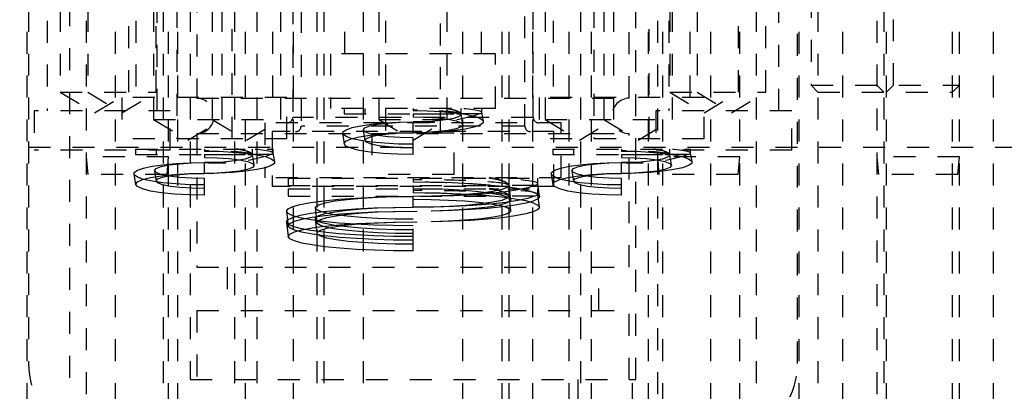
# Model space of a CAD drawing. Header units: inches. Extents: x 1772 to 2706, y -534 to -52.
# Tile 88 of 256: x 1940.99 to 1945.48, y -525.2 to -523.51. Entities that reach past the tile are written whole.
import ezdxf

# ---------------------------------------------------------------- set-up
doc = ezdxf.new("R2010")
doc.units = ezdxf.units.IN
doc.header["$LTSCALE"] = 0.5
doc.header["$MEASUREMENT"] = 0
doc.linetypes.add('HIDDEN', pattern=[0.225, 0.15, -0.075])
doc.layers.add('SID-M-H', color=4, linetype='HIDDEN')

msp = doc.modelspace()

# ---------------------------------------------------------------- linework, layer by layer
at = {"layer": 'SID-M-H'}
for p, q in [((1941.70762, -521.24852), (1941.70762, -524.05428)), ((1941.95962, -524.05428), (1941.95962, -521.24852)), ((1943.60762, -521.24852), (1943.60762, -524.05428)), ((1943.85962, -524.05428), (1943.85962, -521.24852)), ((1941.11862, -521.71628), (1941.11862, -523.92628)), ((1941.29612, -521.71628), (1941.29612, -526.46628)), ((1941.52112, -521.71628), (1941.52112, -523.86628)), ((1941.61862, -523.92628), (1941.61862, -521.71628)), ((1941.67112, -526.46628), (1941.67112, -521.71628)), ((1942.14612, -523.86628), (1942.14612, -521.71628)), ((1942.65862, -521.71628), (1942.65862, -524.02828)), ((1942.90862, -524.02828), (1942.90862, -521.71628)), ((1943.42112, -521.71628), (1943.42112, -523.86628)), ((1943.89612, -521.71628), (1943.89612, -526.46628)), ((1943.94862, -521.71628), (1943.94862, -523.92628)), ((1944.04612, -523.86628), (1944.04612, -521.71628)), ((1944.27112, -526.46628), (1944.27112, -521.71628)), ((1944.44862, -523.92628), (1944.44862, -521.71628)), ((1944.89612, -521.71628), (1944.89612, -526.46628)), ((1945.27112, -526.46628), (1945.27112, -521.71628)), ((1942.23612, -522.23128), (1942.23612, -523.95628)), ((1943.33112, -523.95628), (1943.33112, -522.23128)), ((1942.27412, -522.27128), (1942.27412, -523.99628)), ((1943.29312, -523.99628), (1943.29312, -522.27128)), ((1942.47112, -522.36628), (1942.47112, -523.66628)), ((1943.09612, -523.66628), (1943.09612, -522.36628)), ((1944.59612, -522.60305), (1944.59612, -523.81003)), ((1944.97112, -523.81003), (1944.97112, -522.60305)), ((1941.02487, -522.96628), (1941.02487, -526.46628)), ((1941.42737, -522.96628), (1941.42737, -526.46628)), ((1941.71237, -526.46628), (1941.71237, -522.96628)), ((1942.23987, -526.46628), (1942.23987, -522.96628)), ((1943.32737, -522.96628), (1943.32737, -526.46628)), ((1943.85487, -522.96628), (1943.85487, -526.46628)), ((1944.13987, -526.46628), (1944.13987, -522.96628)), ((1944.54237, -526.46628), (1944.54237, -522.96628)), ((1944.73987, -522.96628), (1944.73987, -526.46628)), ((1945.42737, -526.46628), (1945.42737, -522.96628)), ((1941.79937, -523.37862), (1941.79937, -523.86881)), ((1943.76787, -523.86881), (1943.76787, -523.37862)), ((1941.03362, -523.46628), (1941.03362, -525.07611)), ((1941.17737, -523.46628), (1941.17737, -523.84128)), ((1941.22112, -525.34128), (1941.22112, -523.46628)), ((1941.30237, -523.46628), (1941.30237, -523.84128)), ((1941.48987, -523.84128), (1941.48987, -523.46628)), ((1941.60237, -523.46628), (1941.60237, -523.96628)), ((1941.61487, -523.84128), (1941.61487, -523.46628)), ((1941.64612, -523.46628), (1941.64612, -526.46628)), ((1941.76862, -523.46628), (1941.76862, -525.15028)), ((1941.8696, -523.46628), (1941.8696, -523.96628)), ((1941.91487, -523.96628), (1941.91487, -523.46628)), ((1941.97112, -523.46628), (1941.97112, -526.46628)), ((1942.02112, -526.46628), (1942.02112, -523.46628)), ((1942.07267, -523.46628), (1942.07267, -526.46628)), ((1942.1821, -523.96628), (1942.1821, -523.46628)), ((1942.34612, -523.46628), (1942.34612, -526.46628)), ((1942.37737, -523.46628), (1942.37737, -526.46628)), ((1942.55707, -523.46628), (1942.55707, -526.46628)), ((1942.62737, -523.46628), (1942.62737, -523.96628)), ((1942.93987, -523.96628), (1942.93987, -523.46628)), ((1943.01017, -526.46628), (1943.01017, -523.46628)), ((1943.18987, -526.46628), (1943.18987, -523.46628)), ((1943.22112, -526.46628), (1943.22112, -523.46628)), ((1943.38514, -523.46628), (1943.38514, -523.96628)), ((1943.49457, -526.46628), (1943.49457, -523.46628)), ((1943.54612, -523.46628), (1943.54612, -526.46628)), ((1943.59612, -526.46628), (1943.59612, -523.46628)), ((1943.65237, -523.46628), (1943.65237, -523.96628)), ((1943.69764, -523.96628), (1943.69764, -523.46628)), ((1943.79862, -525.15028), (1943.79862, -523.46628)), ((1943.92112, -526.46628), (1943.92112, -523.46628)), ((1943.95237, -523.46628), (1943.95237, -523.84128)), ((1943.96487, -523.96628), (1943.96487, -523.46628)), ((1944.07737, -523.46628), (1944.07737, -523.84128)), ((1944.26487, -523.84128), (1944.26487, -523.46628)), ((1944.34612, -523.46628), (1944.34612, -525.34128)), ((1944.38987, -523.84128), (1944.38987, -523.46628)), ((1944.53362, -525.07611), (1944.53362, -523.46628)), ((1944.62737, -523.46628), (1944.62737, -526.46628)), ((1944.92737, -523.46628), (1944.92737, -526.46628)), ((1944.93987, -526.46628), (1944.93987, -523.46628)), ((1945.23987, -526.46628), (1945.23987, -523.46628)), ((1943.15862, -523.66628), (1942.40862, -523.66628)), ((1942.40862, -523.66628), (1942.40862, -523.91628)), ((1943.15862, -523.91628), (1943.15862, -523.66628)), ((1944.59612, -523.81003), (1945.27112, -523.81003)), ((1944.59612, -523.81003), (1944.62737, -523.84128)), ((1944.89612, -523.81003), (1944.92737, -523.84128)), ((1944.93987, -523.84128), (1944.97112, -523.81003)), ((1945.23987, -523.84128), (1945.27112, -523.81003)), ((1941.17737, -523.84128), (1941.61487, -523.84128)), ((1941.17737, -523.84128), (1941.33362, -523.93516)), ((1941.30237, -523.84128), (1941.45862, -523.93516)), ((1941.33362, -523.93516), (1941.48987, -523.84128)), ((1941.45862, -523.93516), (1941.61487, -523.84128)), ((1942.20862, -523.86628), (1941.45862, -523.86628)), ((1941.45862, -523.86628), (1941.45862, -524.05428)), ((1941.79937, -523.86881), (1943.76787, -523.86881)), ((1942.20862, -524.05428), (1942.20862, -523.86628)), ((1944.10862, -523.86628), (1943.35862, -523.86628)), ((1943.35862, -523.86628), (1943.35862, -524.05428)), ((1943.95237, -523.84128), (1944.38987, -523.84128)), ((1943.95237, -523.84128), (1944.10862, -523.93516)), ((1944.07737, -523.84128), (1944.23362, -523.93516)), ((1944.10862, -523.93516), (1944.26487, -523.84128)), ((1944.10862, -524.05428), (1944.10862, -523.86628)), ((1944.23362, -523.93516), (1944.38987, -523.84128)), ((1944.62737, -523.84128), (1945.23987, -523.84128)), ((1943.15862, -523.91628), (1942.40862, -523.91628)), ((1942.46965, -523.91628), (1942.46965, -523.94068)), ((1942.56453, -523.91628), (1942.56453, -523.94068)), ((1942.78362, -523.91628), (1942.78362, -523.92636)), ((1943.00272, -523.94068), (1943.00272, -523.91628)), ((1943.0976, -523.93383), (1943.0976, -523.91628)), ((1941.67862, -523.92628), (1941.05862, -523.92628)), ((1941.05862, -523.92628), (1941.05862, -524.10628)), ((1941.60237, -523.96628), (1942.1821, -523.96628)), ((1941.60237, -523.96628), (1941.75862, -524.06016)), ((1941.67862, -524.10628), (1941.67862, -523.92628)), ((1941.75862, -524.06016), (1941.91487, -523.96628)), ((1941.8696, -523.96628), (1942.02585, -524.06016)), ((1942.02585, -524.06016), (1942.1821, -523.96628)), ((1943.33068, -523.95628), (1942.23657, -523.95628)), ((1942.46965, -523.94068), (1943.00178, -523.94068)), ((1942.62737, -523.96628), (1942.93987, -523.96628)), ((1942.62737, -523.96628), (1942.78362, -524.06016)), ((1942.78362, -523.92464), (1942.85029, -523.92574)), ((1942.78362, -523.94068), (1942.78362, -523.95427)), ((1942.78362, -523.95427), (1942.84236, -523.9555)), ((1942.78362, -524.06016), (1942.93987, -523.96628)), ((1942.84236, -523.9555), (1942.8971, -523.95908)), ((1942.85029, -523.92574), (1942.91404, -523.92902)), ((1942.8971, -523.95908), (1942.9441, -523.96479)), ((1942.94288, -523.96643), (1942.90918, -523.97102)), ((1942.91404, -523.92902), (1942.97209, -523.93432)), ((1942.97001, -523.96085), (1942.94288, -523.96643)), ((1942.9441, -523.96479), (1942.98017, -523.97222)), ((1942.98948, -523.95452), (1942.97001, -523.96085)), ((1942.97209, -523.93432), (1943.0219, -523.94142)), ((1943.00046, -523.94771), (1942.98948, -523.95452)), ((1943.00252, -523.94068), (1943.00046, -523.94771)), ((1943.0105, -523.98925), (1943.00278, -523.94171)), ((1943.0219, -523.94142), (1943.0613, -523.94999)), ((1943.0613, -523.94999), (1943.08857, -523.95968)), ((1943.08857, -523.95968), (1943.1025, -523.97005)), ((1943.10415, -523.97405), (1943.09757, -523.9335)), ((1943.38514, -523.96628), (1943.96487, -523.96628)), ((1943.38514, -523.96628), (1943.54139, -524.06016)), ((1943.54139, -524.06016), (1943.69764, -523.96628)), ((1943.65237, -523.96628), (1943.80862, -524.06016)), ((1943.80862, -524.06016), (1943.96487, -523.96628)), ((1944.50862, -523.92628), (1943.88862, -523.92628)), ((1943.88862, -523.92628), (1943.88862, -524.10628)), ((1944.50862, -524.10628), (1944.50862, -523.92628)), ((1943.45862, -523.98128), (1942.10862, -523.98128)), ((1942.10862, -523.98128), (1942.10862, -524.23128)), ((1943.29138, -523.99628), (1942.27586, -523.99628)), ((1942.47868, -524.01232), (1942.50594, -524.00263)), ((1942.50594, -524.00263), (1942.54534, -523.99405)), ((1942.54534, -523.99405), (1942.59516, -523.98696)), ((1942.55667, -524.01317), (1942.56441, -524.00388)), ((1942.56441, -524.00388), (1942.58708, -523.99522)), ((1942.58708, -523.99522), (1942.62315, -523.98779)), ((1942.59516, -523.98696), (1942.65321, -523.98166)), ((1942.62315, -523.98779), (1942.67015, -523.98208)), ((1942.65321, -523.98166), (1942.71696, -523.97838)), ((1942.67015, -523.98208), (1942.72488, -523.9785)), ((1942.71696, -523.97838), (1942.78362, -523.97727)), ((1942.72488, -523.9785), (1942.78362, -523.97727)), ((1942.82788, -523.97656), (1942.78362, -523.97727)), ((1942.78362, -524.02607), (1942.78362, -523.97727)), ((1942.87032, -523.97445), (1942.82788, -523.97656)), ((1942.90918, -523.97102), (1942.87032, -523.97445)), ((1942.98017, -524.00812), (1942.9441, -524.01556)), ((1943.0219, -524.00929), (1942.97209, -524.01638)), ((1942.98017, -523.97222), (1943.00284, -523.98088)), ((1943.00284, -523.99946), (1942.98017, -524.00812)), ((1943.00284, -523.98088), (1943.01057, -523.99017)), ((1943.01057, -523.99017), (1943.00284, -523.99946)), ((1943.0613, -524.00071), (1943.0219, -524.00929)), ((1943.08857, -523.99103), (1943.0613, -524.00071)), ((1943.1025, -523.98065), (1943.08857, -523.99103)), ((1943.1025, -523.97005), (1943.1025, -523.98065)), ((1943.45862, -524.23128), (1943.45862, -523.98128)), ((1942.20862, -524.05428), (1941.45862, -524.05428)), ((1941.79937, -524.03018), (1943.76787, -524.03018)), ((1941.79937, -524.03018), (1941.79937, -524.63847)), ((1943.42412, -524.02128), (1942.14312, -524.02128)), ((1942.14312, -524.02128), (1942.14312, -524.27128)), ((1942.46309, -524.02929), (1942.47081, -524.07684)), ((1942.46474, -524.02269), (1942.47868, -524.01232)), ((1942.46474, -524.03329), (1942.46474, -524.02269)), ((1942.47868, -524.04366), (1942.46474, -524.03329)), ((1942.47855, -524.06455), (1942.50169, -524.05409)), ((1942.50594, -524.05335), (1942.47868, -524.04366)), ((1942.50169, -524.05409), (1942.53897, -524.04471)), ((1942.54534, -524.06193), (1942.50594, -524.05335)), ((1942.53897, -524.04471), (1942.58852, -524.03687)), ((1942.56441, -524.02246), (1942.55667, -524.01317)), ((1942.55675, -524.01409), (1942.56446, -524.06164)), ((1942.56439, -524.06075), (1942.57186, -524.05177)), ((1942.58708, -524.03112), (1942.56441, -524.02246)), ((1942.57186, -524.05177), (1942.59376, -524.04341)), ((1942.62315, -524.03855), (1942.58708, -524.03112)), ((1942.58852, -524.03687), (1942.64785, -524.03097)), ((1942.59376, -524.04341), (1942.6286, -524.03623)), ((1942.97112, -524.02828), (1942.59612, -524.02828)), ((1942.59612, -524.02828), (1942.59612, -524.21628)), ((1942.67015, -524.04426), (1942.62315, -524.03855)), ((1942.6286, -524.03623), (1942.67401, -524.03072)), ((1942.64785, -524.03097), (1942.71399, -524.02731)), ((1942.72488, -524.04785), (1942.67015, -524.04426)), ((1942.67401, -524.03072), (1942.72688, -524.02725)), ((1942.71399, -524.02731), (1942.78362, -524.02607)), ((1942.78362, -524.04907), (1942.72488, -524.04785)), ((1942.72688, -524.02725), (1942.84236, -524.02485)), ((1942.85029, -524.02496), (1942.78362, -524.02607)), ((1942.78362, -524.12506), (1942.78362, -524.04907)), ((1942.8971, -524.02126), (1942.84236, -524.02485)), ((1942.91404, -524.02169), (1942.85029, -524.02496)), ((1942.9441, -524.01556), (1942.8971, -524.02126)), ((1942.97209, -524.01638), (1942.91404, -524.02169)), ((1942.97112, -524.21628), (1942.97112, -524.02828)), ((1944.10862, -524.05428), (1943.35862, -524.05428)), ((1943.42412, -524.27128), (1943.42412, -524.02128)), ((1943.76787, -524.63847), (1943.76787, -524.03018)), ((1935.83362, -524.09128), (1947.73362, -524.09128)), ((1941.51965, -524.10128), (1942.1476, -524.10128)), ((1941.51965, -524.10128), (1941.51965, -524.12568)), ((1941.61453, -524.10128), (1941.61453, -524.12568)), ((1941.83362, -524.10128), (1941.83362, -524.11136)), ((1942.05272, -524.12568), (1942.05272, -524.10128)), ((1942.1476, -524.11883), (1942.1476, -524.10128)), ((1942.4707, -524.07557), (1942.47855, -524.06455)), ((1942.47855, -524.08658), (1942.4707, -524.07557)), ((1942.50169, -524.09704), (1942.47855, -524.08658)), ((1942.53897, -524.10643), (1942.50169, -524.09704)), ((1942.59516, -524.06902), (1942.54534, -524.06193)), ((1942.57186, -524.06972), (1942.56439, -524.06075)), ((1942.59376, -524.07809), (1942.57186, -524.06972)), ((1942.6286, -524.08527), (1942.59376, -524.07809)), ((1942.65321, -524.07432), (1942.59516, -524.06902)), ((1942.67401, -524.09078), (1942.6286, -524.08527)), ((1942.71696, -524.0776), (1942.65321, -524.07432)), ((1942.72688, -524.09424), (1942.67401, -524.09078)), ((1942.78362, -524.07871), (1942.71696, -524.0776)), ((1942.78362, -524.09542), (1942.72688, -524.09424)), ((1943.41965, -524.10128), (1944.0476, -524.10128)), ((1943.41965, -524.10128), (1943.41965, -524.12568)), ((1943.51453, -524.10128), (1943.51453, -524.12568)), ((1943.73362, -524.10128), (1943.73362, -524.11136)), ((1943.95272, -524.12568), (1943.95272, -524.10128)), ((1944.0476, -524.11883), (1944.0476, -524.10128)), ((1941.67862, -524.10628), (1941.05862, -524.10628)), ((1941.67112, -524.13628), (1941.29612, -524.13628)), ((1941.29612, -524.13628), (1941.30312, -524.21628)), ((1941.51965, -524.12568), (1942.05178, -524.12568)), ((1941.66412, -524.21628), (1941.67112, -524.13628)), ((1941.83362, -524.10964), (1941.90029, -524.11074)), ((1941.83362, -524.12568), (1941.83362, -524.13927)), ((1941.83362, -524.13927), (1941.89236, -524.1405)), ((1941.89236, -524.1405), (1941.9471, -524.14408)), ((1941.90029, -524.11074), (1941.96404, -524.11402)), ((1941.9471, -524.14408), (1941.9941, -524.14979)), ((1941.96404, -524.11402), (1942.02209, -524.11932)), ((1942.02001, -524.14585), (1941.99288, -524.15143)), ((1942.03948, -524.13952), (1942.02001, -524.14585)), ((1942.02209, -524.11932), (1942.0719, -524.12642)), ((1942.05046, -524.13271), (1942.03948, -524.13952)), ((1942.05252, -524.12568), (1942.05046, -524.13271)), ((1942.0605, -524.17425), (1942.05278, -524.12671)), ((1942.0719, -524.12642), (1942.1113, -524.13499)), ((1942.1113, -524.13499), (1942.13857, -524.14468)), ((1942.13857, -524.14468), (1942.1525, -524.15505)), ((1942.15415, -524.15905), (1942.14757, -524.1185)), ((1942.58852, -524.11426), (1942.53897, -524.10643)), ((1942.64785, -524.12016), (1942.58852, -524.11426)), ((1942.71399, -524.12382), (1942.64785, -524.12016)), ((1942.78362, -524.12506), (1942.71399, -524.12382)), ((1943.41965, -524.12568), (1943.95178, -524.12568)), ((1943.73362, -524.10964), (1943.80029, -524.11074)), ((1943.73362, -524.12568), (1943.73362, -524.13927)), ((1943.73362, -524.13927), (1943.79236, -524.1405)), ((1943.79236, -524.1405), (1943.8471, -524.14408)), ((1943.80029, -524.11074), (1943.86404, -524.11402)), ((1943.8471, -524.14408), (1943.8941, -524.14979)), ((1943.86404, -524.11402), (1943.92209, -524.11932)), ((1944.50862, -524.10628), (1943.88862, -524.10628)), ((1943.92001, -524.14585), (1943.89288, -524.15143)), ((1944.27112, -524.13628), (1943.89612, -524.13628)), ((1943.89612, -524.13628), (1943.90312, -524.21628)), ((1943.93948, -524.13952), (1943.92001, -524.14585)), ((1943.92209, -524.11932), (1943.9719, -524.12642)), ((1943.95046, -524.13271), (1943.93948, -524.13952)), ((1943.95252, -524.12568), (1943.95046, -524.13271)), ((1943.9605, -524.17425), (1943.95278, -524.12671)), ((1943.9719, -524.12642), (1944.0113, -524.13499)), ((1944.0113, -524.13499), (1944.03857, -524.14468)), ((1944.03857, -524.14468), (1944.0525, -524.15505)), ((1944.05415, -524.15905), (1944.04757, -524.1185)), ((1944.26412, -524.21628), (1944.27112, -524.13628)), ((1945.27112, -524.13628), (1944.89612, -524.13628)), ((1944.89612, -524.13628), (1944.90312, -524.21628)), ((1945.26412, -524.21628), (1945.27112, -524.13628)), ((1941.52868, -524.19732), (1941.55594, -524.18763)), ((1941.55594, -524.18763), (1941.59534, -524.17905)), ((1941.59534, -524.17905), (1941.64516, -524.17196)), ((1941.60667, -524.19817), (1941.61441, -524.18888)), ((1941.61441, -524.18888), (1941.63708, -524.18022)), ((1941.63708, -524.18022), (1941.67315, -524.17279)), ((1941.64516, -524.17196), (1941.70321, -524.16666)), ((1941.67315, -524.17279), (1941.72015, -524.16708)), ((1941.70321, -524.16666), (1941.76696, -524.16338)), ((1941.72015, -524.16708), (1941.77488, -524.1635)), ((1941.76696, -524.16338), (1941.83362, -524.16227)), ((1941.77488, -524.1635), (1941.83362, -524.16227)), ((1941.87788, -524.16156), (1941.83362, -524.16227)), ((1941.83362, -524.21107), (1941.83362, -524.16227)), ((1941.92032, -524.15945), (1941.87788, -524.16156)), ((1941.95918, -524.15602), (1941.92032, -524.15945)), ((1941.99288, -524.15143), (1941.95918, -524.15602)), ((1941.9941, -524.14979), (1942.03017, -524.15722)), ((1942.03017, -524.15722), (1942.05284, -524.16588)), ((1942.05284, -524.18446), (1942.03017, -524.19312)), ((1942.05284, -524.16588), (1942.06057, -524.17517)), ((1942.06057, -524.17517), (1942.05284, -524.18446)), ((1942.1113, -524.18571), (1942.0719, -524.19429)), ((1942.13857, -524.17603), (1942.1113, -524.18571)), ((1942.1525, -524.16565), (1942.13857, -524.17603)), ((1942.1525, -524.15505), (1942.1525, -524.16565)), ((1943.42868, -524.19732), (1943.45594, -524.18763)), ((1943.45594, -524.18763), (1943.49534, -524.17905)), ((1943.49534, -524.17905), (1943.54516, -524.17196)), ((1943.50667, -524.19817), (1943.51441, -524.18888)), ((1943.51441, -524.18888), (1943.53708, -524.18022)), ((1943.53708, -524.18022), (1943.57315, -524.17279)), ((1943.54516, -524.17196), (1943.60321, -524.16666)), ((1943.57315, -524.17279), (1943.62015, -524.16708)), ((1943.60321, -524.16666), (1943.66696, -524.16338)), ((1943.62015, -524.16708), (1943.67488, -524.1635)), ((1943.66696, -524.16338), (1943.73362, -524.16227)), ((1943.67488, -524.1635), (1943.73362, -524.16227)), ((1943.77788, -524.16156), (1943.73362, -524.16227)), ((1943.73362, -524.21107), (1943.73362, -524.16227)), ((1943.82032, -524.15945), (1943.77788, -524.16156)), ((1943.85918, -524.15602), (1943.82032, -524.15945)), ((1943.89288, -524.15143), (1943.85918, -524.15602)), ((1943.8941, -524.14979), (1943.93017, -524.15722)), ((1943.93017, -524.15722), (1943.95284, -524.16588)), ((1943.95284, -524.18446), (1943.93017, -524.19312)), ((1943.95284, -524.16588), (1943.96057, -524.17517)), ((1943.96057, -524.17517), (1943.95284, -524.18446)), ((1944.0113, -524.18571), (1943.9719, -524.19429)), ((1944.03857, -524.17603), (1944.0113, -524.18571)), ((1944.0525, -524.16565), (1944.03857, -524.17603)), ((1944.0525, -524.15505), (1944.0525, -524.16565)), ((1941.66412, -524.21628), (1941.30312, -524.21628)), ((1941.51309, -524.21429), (1941.52081, -524.26184)), ((1941.51474, -524.20769), (1941.52868, -524.19732)), ((1941.51474, -524.21829), (1941.51474, -524.20769)), ((1941.52868, -524.22866), (1941.51474, -524.21829)), ((1941.55594, -524.23835), (1941.52868, -524.22866)), ((1941.55169, -524.23909), (1941.58897, -524.22971)), ((1941.58897, -524.22971), (1941.63852, -524.22187)), ((1941.61441, -524.20746), (1941.60667, -524.19817)), ((1941.60675, -524.19909), (1941.61446, -524.24664)), ((1941.63708, -524.21612), (1941.61441, -524.20746)), ((1941.62186, -524.23677), (1941.64376, -524.22841)), ((1941.67315, -524.22355), (1941.63708, -524.21612)), ((1941.63852, -524.22187), (1941.69785, -524.21597)), ((1941.64376, -524.22841), (1941.6786, -524.22123)), ((1941.72015, -524.22926), (1941.67315, -524.22355)), ((1941.6786, -524.22123), (1941.72401, -524.21572)), ((1941.69785, -524.21597), (1941.76399, -524.21231)), ((1941.77488, -524.23285), (1941.72015, -524.22926)), ((1941.72401, -524.21572), (1941.77688, -524.21225)), ((1941.76399, -524.21231), (1941.83362, -524.21107)), ((1941.83362, -524.23407), (1941.77488, -524.23285)), ((1941.77688, -524.21225), (1941.89236, -524.20985)), ((1941.90029, -524.20996), (1941.83362, -524.21107)), ((1941.83362, -524.31006), (1941.83362, -524.23407)), ((1941.9471, -524.20626), (1941.89236, -524.20985)), ((1941.96404, -524.20669), (1941.90029, -524.20996)), ((1941.9941, -524.20056), (1941.9471, -524.20626)), ((1942.02209, -524.20138), (1941.96404, -524.20669)), ((1942.03017, -524.19312), (1941.9941, -524.20056)), ((1942.0719, -524.19429), (1942.02209, -524.20138)), ((1943.45862, -524.23128), (1942.10862, -524.23128)), ((1942.21472, -524.23228), (1943.35252, -524.23228)), ((1942.21472, -524.23228), (1942.21472, -524.26589)), ((1942.34543, -524.23228), (1942.34543, -524.26589)), ((1942.97112, -524.21628), (1942.59612, -524.21628)), ((1942.78362, -524.23228), (1942.78362, -524.25134)), ((1943.22181, -524.26513), (1943.22181, -524.23228)), ((1943.35252, -524.25787), (1943.35252, -524.23228)), ((1943.41309, -524.21429), (1943.42081, -524.26184)), ((1943.41474, -524.20769), (1943.42868, -524.19732)), ((1943.41474, -524.21829), (1943.41474, -524.20769)), ((1943.42868, -524.22866), (1943.41474, -524.21829)), ((1943.45594, -524.23835), (1943.42868, -524.22866)), ((1943.45169, -524.23909), (1943.48897, -524.22971)), ((1943.48897, -524.22971), (1943.53852, -524.22187)), ((1943.51441, -524.20746), (1943.50667, -524.19817)), ((1943.50675, -524.19909), (1943.51446, -524.24664)), ((1943.53708, -524.21612), (1943.51441, -524.20746)), ((1943.52186, -524.23677), (1943.54376, -524.22841)), ((1943.57315, -524.22355), (1943.53708, -524.21612)), ((1943.53852, -524.22187), (1943.59785, -524.21597)), ((1943.54376, -524.22841), (1943.5786, -524.22123)), ((1943.62015, -524.22926), (1943.57315, -524.22355)), ((1943.5786, -524.22123), (1943.62401, -524.21572)), ((1943.59785, -524.21597), (1943.66399, -524.21231)), ((1943.67488, -524.23285), (1943.62015, -524.22926)), ((1943.62401, -524.21572), (1943.67688, -524.21225)), ((1943.66399, -524.21231), (1943.73362, -524.21107)), ((1943.73362, -524.23407), (1943.67488, -524.23285)), ((1943.67688, -524.21225), (1943.79236, -524.20985)), ((1943.80029, -524.20996), (1943.73362, -524.21107)), ((1943.73362, -524.31006), (1943.73362, -524.23407)), ((1943.8471, -524.20626), (1943.79236, -524.20985)), ((1943.86404, -524.20669), (1943.80029, -524.20996)), ((1943.8941, -524.20056), (1943.8471, -524.20626)), ((1943.92209, -524.20138), (1943.86404, -524.20669)), ((1943.93017, -524.19312), (1943.8941, -524.20056)), ((1944.26412, -524.21628), (1943.90312, -524.21628)), ((1943.9719, -524.19429), (1943.92209, -524.20138)), ((1945.26412, -524.21628), (1944.90312, -524.21628)), ((1941.5207, -524.26057), (1941.52855, -524.24955)), ((1941.52855, -524.27158), (1941.5207, -524.26057)), ((1941.52855, -524.24955), (1941.55169, -524.23909)), ((1941.55169, -524.28204), (1941.52855, -524.27158)), ((1941.59534, -524.24693), (1941.55594, -524.23835)), ((1941.64516, -524.25402), (1941.59534, -524.24693)), ((1941.61439, -524.24575), (1941.62186, -524.23677)), ((1941.62186, -524.25472), (1941.61439, -524.24575)), ((1941.64376, -524.26309), (1941.62186, -524.25472)), ((1941.6786, -524.27027), (1941.64376, -524.26309)), ((1941.70321, -524.25932), (1941.64516, -524.25402)), ((1941.72401, -524.27578), (1941.6786, -524.27027)), ((1941.76696, -524.2626), (1941.70321, -524.25932)), ((1941.77688, -524.27924), (1941.72401, -524.27578)), ((1941.83362, -524.26371), (1941.76696, -524.2626)), ((1941.83362, -524.28042), (1941.77688, -524.27924)), ((1943.42412, -524.27128), (1942.14312, -524.27128)), ((1942.21472, -524.26589), (1943.13782, -524.26589)), ((1942.78362, -524.24992), (1942.87369, -524.25074)), ((1942.78362, -524.26589), (1942.78362, -524.28005)), ((1942.78362, -524.28005), (1942.86557, -524.28093)), ((1942.86557, -524.28093), (1942.94472, -524.28354)), ((1942.87369, -524.25074), (1942.96155, -524.25319)), ((1942.96155, -524.25319), (1943.04502, -524.2572)), ((1943.04502, -524.2572), (1943.12206, -524.26268)), ((1943.12206, -524.26268), (1943.19076, -524.26949)), ((1943.33571, -524.26589), (1943.15721, -524.26589)), ((1943.21273, -524.27575), (1943.18738, -524.28521)), ((1943.19076, -524.26949), (1943.24944, -524.27746)), ((1943.22176, -524.26589), (1943.21273, -524.27575)), ((1943.2218, -524.26533), (1943.22174, -524.26478)), ((1943.22953, -524.33108), (1943.22187, -524.26589)), ((1943.24944, -524.27746), (1943.29665, -524.2864)), ((1943.30591, -524.2763), (1943.26163, -524.286)), ((1943.33571, -524.26589), (1943.30591, -524.2763)), ((1943.35935, -524.31581), (1943.35251, -524.25764)), ((1943.4207, -524.26057), (1943.42855, -524.24955)), ((1943.42855, -524.27158), (1943.4207, -524.26057)), ((1943.42855, -524.24955), (1943.45169, -524.23909)), ((1943.45169, -524.28204), (1943.42855, -524.27158)), ((1943.49534, -524.24693), (1943.45594, -524.23835)), ((1943.54516, -524.25402), (1943.49534, -524.24693)), ((1943.51439, -524.24575), (1943.52186, -524.23677)), ((1943.52186, -524.25472), (1943.51439, -524.24575)), ((1943.54376, -524.26309), (1943.52186, -524.25472)), ((1943.5786, -524.27027), (1943.54376, -524.26309)), ((1943.60321, -524.25932), (1943.54516, -524.25402)), ((1943.62401, -524.27578), (1943.5786, -524.27027)), ((1943.66696, -524.2626), (1943.60321, -524.25932)), ((1943.67688, -524.27924), (1943.62401, -524.27578)), ((1943.73362, -524.26371), (1943.66696, -524.2626)), ((1943.73362, -524.28042), (1943.67688, -524.27924)), ((1941.58897, -524.29143), (1941.55169, -524.28204)), ((1941.63852, -524.29926), (1941.58897, -524.29143)), ((1941.69785, -524.30516), (1941.63852, -524.29926)), ((1941.76399, -524.30882), (1941.69785, -524.30516)), ((1941.83362, -524.31006), (1941.76399, -524.30882)), ((1942.21472, -524.28128), (1943.35252, -524.28128)), ((1942.21472, -524.28128), (1942.21472, -524.31489)), ((1942.21472, -524.31489), (1943.13782, -524.31489)), ((1942.34543, -524.28128), (1942.34543, -524.31489)), ((1942.44519, -524.32906), (1942.52222, -524.32359)), ((1942.48319, -524.32981), (1942.54886, -524.32405)), ((1942.52222, -524.32359), (1942.6057, -524.31957)), ((1942.54886, -524.32405), (1942.62253, -524.3198)), ((1942.6057, -524.31957), (1942.69355, -524.31713)), ((1942.62253, -524.3198), (1942.70168, -524.31719)), ((1942.69355, -524.31713), (1942.78362, -524.31631)), ((1942.70168, -524.31719), (1942.78362, -524.31631)), ((1942.78362, -524.28128), (1942.78362, -524.30034)), ((1942.78362, -524.29892), (1942.87369, -524.29974)), ((1942.78362, -524.56432), (1942.78362, -524.31489)), ((1942.86866, -524.31534), (1942.78362, -524.31631)), ((1942.87787, -524.31539), (1942.78362, -524.31631)), ((1942.95046, -524.31248), (1942.86866, -524.31534)), ((1942.87369, -524.29974), (1942.96155, -524.30219)), ((1942.9695, -524.31268), (1942.87787, -524.31539)), ((1942.94472, -524.28354), (1943.01839, -524.2878)), ((1943.02592, -524.30782), (1942.95046, -524.31248)), ((1942.96155, -524.30219), (1943.04502, -524.3062)), ((1943.05599, -524.30823), (1942.9695, -524.31268)), ((1943.01839, -524.2878), (1943.08406, -524.29355)), ((1943.09217, -524.30156), (1943.02592, -524.30782)), ((1943.04502, -524.3062), (1943.12206, -524.31168)), ((1943.13491, -524.30219), (1943.05599, -524.30823)), ((1943.08406, -524.29355), (1943.1395, -524.30061)), ((1943.14668, -524.29393), (1943.09217, -524.30156)), ((1943.12206, -524.31168), (1943.19076, -524.31849)), ((1943.2041, -524.29471), (1943.13491, -524.30219)), ((1943.1395, -524.30061), (1943.18282, -524.30872)), ((1943.18738, -524.28521), (1943.14668, -524.29393)), ((1943.33571, -524.31489), (1943.15721, -524.31489)), ((1943.18282, -524.30872), (1943.21255, -524.31763)), ((1943.21273, -524.32475), (1943.18738, -524.33421)), ((1943.19076, -524.31849), (1943.24944, -524.32646)), ((1943.26163, -524.286), (1943.2041, -524.29471)), ((1943.21255, -524.31763), (1943.22767, -524.32701)), ((1943.22176, -524.31489), (1943.21273, -524.32475)), ((1943.2218, -524.31433), (1943.22174, -524.31378)), ((1943.22181, -524.31413), (1943.22181, -524.28128)), ((1943.22953, -524.38008), (1943.22187, -524.31489)), ((1943.30591, -524.3253), (1943.26163, -524.335)), ((1943.29665, -524.2864), (1943.33122, -524.29608)), ((1943.33571, -524.31489), (1943.30591, -524.3253)), ((1943.33122, -524.29608), (1943.35231, -524.30627)), ((1943.35231, -524.30627), (1943.3594, -524.31672)), ((1943.3594, -524.31672), (1943.35231, -524.32717)), ((1943.35935, -524.36481), (1943.35251, -524.30664)), ((1943.35252, -524.30687), (1943.35252, -524.28128)), ((1943.48897, -524.29143), (1943.45169, -524.28204)), ((1943.53852, -524.29926), (1943.48897, -524.29143)), ((1943.59785, -524.30516), (1943.53852, -524.29926)), ((1943.66399, -524.30882), (1943.59785, -524.30516)), ((1943.73362, -524.31006), (1943.66399, -524.30882)), ((1942.21493, -524.37266), (1942.23602, -524.36246)), ((1942.23602, -524.36246), (1942.2706, -524.35278)), ((1942.2706, -524.35278), (1942.31781, -524.34384)), ((1942.31781, -524.34384), (1942.37648, -524.33587)), ((1942.33771, -524.36875), (1942.34551, -524.43506)), ((1942.33957, -524.36327), (1942.35469, -524.35389)), ((1942.33957, -524.37282), (1942.33957, -524.36327)), ((1942.35469, -524.35389), (1942.38442, -524.34498)), ((1942.37648, -524.33587), (1942.44519, -524.32906)), ((1942.38442, -524.34498), (1942.42774, -524.33686)), ((1942.42774, -524.33686), (1942.48319, -524.32981)), ((1942.52222, -524.37259), (1942.6057, -524.36857)), ((1942.54886, -524.37305), (1942.62253, -524.3688)), ((1942.6057, -524.36857), (1942.69355, -524.36613)), ((1942.62253, -524.3688), (1942.70168, -524.36619)), ((1942.69355, -524.36613), (1942.78362, -524.36531)), ((1942.70168, -524.36619), (1942.78362, -524.36531)), ((1942.78362, -524.32905), (1942.86557, -524.32993)), ((1942.86866, -524.36434), (1942.78362, -524.36531)), ((1942.87787, -524.36439), (1942.78362, -524.36531)), ((1942.86557, -524.32993), (1942.94472, -524.33254)), ((1942.95046, -524.36148), (1942.86866, -524.36434)), ((1942.9695, -524.36168), (1942.87787, -524.36439)), ((1942.94472, -524.33254), (1943.01839, -524.3368)), ((1943.02592, -524.35682), (1942.95046, -524.36148)), ((1943.05599, -524.35723), (1942.9695, -524.36168)), ((1943.01839, -524.3368), (1943.08406, -524.34255)), ((1943.08406, -524.37002), (1943.01839, -524.37578)), ((1943.09217, -524.35056), (1943.02592, -524.35682)), ((1943.13491, -524.35119), (1943.05599, -524.35723)), ((1943.08406, -524.34255), (1943.1395, -524.34961)), ((1943.1395, -524.36297), (1943.08406, -524.37002)), ((1943.14668, -524.34293), (1943.09217, -524.35056)), ((1943.19076, -524.36396), (1943.12206, -524.37077)), ((1943.2041, -524.34371), (1943.13491, -524.35119)), ((1943.1395, -524.34961), (1943.18282, -524.35772)), ((1943.18282, -524.35485), (1943.1395, -524.36297)), ((1943.18738, -524.33421), (1943.14668, -524.34293)), ((1943.21255, -524.34595), (1943.18282, -524.35485)), ((1943.18282, -524.35772), (1943.21255, -524.36663)), ((1943.24944, -524.35599), (1943.19076, -524.36396)), ((1943.26163, -524.335), (1943.2041, -524.34371)), ((1943.22767, -524.33656), (1943.21255, -524.34595)), ((1943.21255, -524.36663), (1943.22767, -524.37601)), ((1943.22767, -524.32701), (1943.22767, -524.33656)), ((1943.24944, -524.32646), (1943.29665, -524.3354)), ((1943.29665, -524.34705), (1943.24944, -524.35599)), ((1943.29665, -524.3354), (1943.33122, -524.34508)), ((1943.33122, -524.33737), (1943.29665, -524.34705)), ((1943.35231, -524.32717), (1943.33122, -524.33737)), ((1943.33122, -524.34508), (1943.35231, -524.35527)), ((1943.35231, -524.35527), (1943.3594, -524.36572)), ((1943.3594, -524.36572), (1943.35231, -524.37617)), ((1942.20784, -524.38311), (1942.21493, -524.37266)), ((1942.21493, -524.39356), (1942.20784, -524.38311)), ((1942.2079, -524.38402), (1942.2157, -524.45032)), ((1942.23602, -524.40375), (1942.21493, -524.39356)), ((1942.21493, -524.42166), (1942.23602, -524.41146)), ((1942.23602, -524.41146), (1942.2706, -524.40178)), ((1942.2706, -524.41344), (1942.23602, -524.40375)), ((1942.2706, -524.40178), (1942.31781, -524.39284)), ((1942.31781, -524.42237), (1942.2706, -524.41344)), ((1942.27755, -524.41951), (1942.32412, -524.41069)), ((1942.31781, -524.39284), (1942.37648, -524.38487)), ((1942.32412, -524.41069), (1942.382, -524.40283)), ((1942.35469, -524.3822), (1942.33957, -524.37282)), ((1942.33957, -524.41227), (1942.35469, -524.40289)), ((1942.33957, -524.42182), (1942.33957, -524.41227)), ((1942.38442, -524.39111), (1942.35469, -524.3822)), ((1942.35469, -524.40289), (1942.38442, -524.39398)), ((1942.36219, -524.42045), (1942.3914, -524.4117)), ((1942.37648, -524.38487), (1942.44519, -524.37806)), ((1942.382, -524.40283), (1942.44977, -524.39611)), ((1942.38442, -524.39398), (1942.42774, -524.38586)), ((1942.42774, -524.39923), (1942.38442, -524.39111)), ((1942.3914, -524.4117), (1942.43397, -524.40373)), ((1942.42774, -524.38586), (1942.48319, -524.37881)), ((1942.48319, -524.40628), (1942.42774, -524.39923)), ((1942.43397, -524.40373), (1942.48844, -524.39679)), ((1942.44519, -524.37806), (1942.52222, -524.37259)), ((1942.44977, -524.39611), (1942.52576, -524.39071)), ((1942.48319, -524.37881), (1942.54886, -524.37305)), ((1942.54886, -524.41204), (1942.48319, -524.40628)), ((1942.48844, -524.39679), (1942.55296, -524.39114)), ((1942.52576, -524.39071), (1942.60811, -524.38675)), ((1942.62253, -524.41629), (1942.54886, -524.41204)), ((1942.55296, -524.39114), (1942.62534, -524.38696)), ((1942.60811, -524.38675), (1942.69477, -524.38434)), ((1942.62534, -524.38696), (1942.70311, -524.38439)), ((1942.69477, -524.38434), (1942.87369, -524.3827)), ((1942.70311, -524.38439), (1942.86557, -524.38265)), ((1942.94472, -524.38003), (1942.86557, -524.38265)), ((1942.96155, -524.38026), (1942.87369, -524.3827)), ((1943.01839, -524.37578), (1942.94472, -524.38003)), ((1943.04502, -524.37625), (1942.96155, -524.38026)), ((1943.12206, -524.37077), (1943.04502, -524.37625)), ((1943.1395, -524.41197), (1943.08406, -524.41902)), ((1943.19076, -524.41296), (1943.12206, -524.41977)), ((1943.18282, -524.40385), (1943.1395, -524.41197)), ((1943.21255, -524.39495), (1943.18282, -524.40385)), ((1943.24944, -524.40499), (1943.19076, -524.41296)), ((1943.22767, -524.38556), (1943.21255, -524.39495)), ((1943.22767, -524.37601), (1943.22767, -524.38556)), ((1943.29665, -524.39605), (1943.24944, -524.40499)), ((1943.33122, -524.38637), (1943.29665, -524.39605)), ((1943.35231, -524.37617), (1943.33122, -524.38637)), ((1942.20784, -524.43211), (1942.21493, -524.42166)), ((1942.21493, -524.44256), (1942.20784, -524.43211)), ((1942.2079, -524.43302), (1942.2157, -524.49932)), ((1942.23602, -524.45275), (1942.21493, -524.44256)), ((1942.21564, -524.44942), (1942.22263, -524.43912)), ((1942.22263, -524.45973), (1942.21564, -524.44942)), ((1942.22263, -524.43912), (1942.24344, -524.42906)), ((1942.24344, -524.46979), (1942.22263, -524.45973)), ((1942.2706, -524.46244), (1942.23602, -524.45275)), ((1942.24344, -524.42906), (1942.27755, -524.41951)), ((1942.27755, -524.46851), (1942.32412, -524.45969)), ((1942.37648, -524.43034), (1942.31781, -524.42237)), ((1942.32412, -524.45969), (1942.382, -524.45183)), ((1942.33771, -524.41775), (1942.34551, -524.48406)), ((1942.35469, -524.4312), (1942.33957, -524.42182)), ((1942.34734, -524.42967), (1942.36219, -524.42045)), ((1942.34734, -524.43905), (1942.34734, -524.42967)), ((1942.36219, -524.44827), (1942.34734, -524.43905)), ((1942.38442, -524.44011), (1942.35469, -524.4312)), ((1942.3914, -524.45702), (1942.36219, -524.44827)), ((1942.44519, -524.43715), (1942.37648, -524.43034)), ((1942.382, -524.45183), (1942.44977, -524.44511)), ((1942.42774, -524.44823), (1942.38442, -524.44011)), ((1942.3914, -524.4607), (1942.43397, -524.45273)), ((1942.43397, -524.465), (1942.3914, -524.45702)), ((1942.48319, -524.45528), (1942.42774, -524.44823)), ((1942.43397, -524.45273), (1942.48844, -524.44579)), ((1942.52222, -524.44263), (1942.44519, -524.43715)), ((1942.44977, -524.44511), (1942.52576, -524.43971)), ((1942.54886, -524.46104), (1942.48319, -524.45528)), ((1942.48844, -524.44579), (1942.55296, -524.44014)), ((1942.6057, -524.44664), (1942.52222, -524.44263)), ((1942.52576, -524.43971), (1942.60811, -524.43575)), ((1942.55296, -524.44014), (1942.62534, -524.43596)), ((1942.69355, -524.44909), (1942.6057, -524.44664)), ((1942.60811, -524.43575), (1942.69477, -524.43334)), ((1942.70168, -524.4189), (1942.62253, -524.41629)), ((1942.62534, -524.43596), (1942.70311, -524.43339)), ((1942.78362, -524.44991), (1942.69355, -524.44909)), ((1942.69477, -524.43334), (1942.87369, -524.4317)), ((1942.78362, -524.41979), (1942.70168, -524.4189)), ((1942.70311, -524.43339), (1942.86557, -524.43165)), ((1942.94472, -524.42903), (1942.86557, -524.43165)), ((1942.96155, -524.42926), (1942.87369, -524.4317)), ((1943.01839, -524.42478), (1942.94472, -524.42903)), ((1943.04502, -524.42525), (1942.96155, -524.42926)), ((1943.08406, -524.41902), (1943.01839, -524.42478)), ((1943.12206, -524.41977), (1943.04502, -524.42525)), ((1942.21564, -524.49842), (1942.22263, -524.48812)), ((1942.22263, -524.50873), (1942.21564, -524.49842)), ((1942.22263, -524.48812), (1942.24344, -524.47806)), ((1942.24344, -524.47806), (1942.27755, -524.46851)), ((1942.27755, -524.47934), (1942.24344, -524.46979)), ((1942.31781, -524.47137), (1942.2706, -524.46244)), ((1942.32412, -524.48816), (1942.27755, -524.47934)), ((1942.37648, -524.47934), (1942.31781, -524.47137)), ((1942.382, -524.49602), (1942.32412, -524.48816)), ((1942.34734, -524.47867), (1942.36219, -524.46945)), ((1942.34734, -524.48805), (1942.34734, -524.47867)), ((1942.36219, -524.49727), (1942.34734, -524.48805)), ((1942.36219, -524.46945), (1942.3914, -524.4607)), ((1942.3914, -524.50602), (1942.36219, -524.49727)), ((1942.44519, -524.48615), (1942.37648, -524.47934)), ((1942.44977, -524.50274), (1942.382, -524.49602)), ((1942.48844, -524.47193), (1942.43397, -524.465)), ((1942.52222, -524.49163), (1942.44519, -524.48615)), ((1942.52576, -524.50814), (1942.44977, -524.50274)), ((1942.55296, -524.47758), (1942.48844, -524.47193)), ((1942.6057, -524.49564), (1942.52222, -524.49163)), ((1942.62253, -524.46529), (1942.54886, -524.46104)), ((1942.62534, -524.48176), (1942.55296, -524.47758)), ((1942.69355, -524.49809), (1942.6057, -524.49564)), ((1942.70168, -524.4679), (1942.62253, -524.46529)), ((1942.70311, -524.48433), (1942.62534, -524.48176)), ((1942.78362, -524.49891), (1942.69355, -524.49809)), ((1942.78362, -524.46879), (1942.70168, -524.4679)), ((1942.78362, -524.4852), (1942.70311, -524.48433)), ((1942.24344, -524.51879), (1942.22263, -524.50873)), ((1942.27755, -524.52834), (1942.24344, -524.51879)), ((1942.32412, -524.53716), (1942.27755, -524.52834)), ((1942.382, -524.54502), (1942.32412, -524.53716)), ((1942.44977, -524.55174), (1942.382, -524.54502)), ((1942.43397, -524.514), (1942.3914, -524.50602)), ((1942.48844, -524.52093), (1942.43397, -524.514)), ((1942.55296, -524.52658), (1942.48844, -524.52093)), ((1942.60811, -524.5121), (1942.52576, -524.50814)), ((1942.62534, -524.53076), (1942.55296, -524.52658)), ((1942.69477, -524.51451), (1942.60811, -524.5121)), ((1942.70311, -524.53333), (1942.62534, -524.53076)), ((1942.78362, -524.51532), (1942.69477, -524.51451)), ((1942.78362, -524.5342), (1942.70311, -524.53333)), ((1942.52576, -524.55714), (1942.44977, -524.55174)), ((1942.60811, -524.5611), (1942.52576, -524.55714)), ((1942.69477, -524.56351), (1942.60811, -524.5611)), ((1942.78362, -524.56432), (1942.69477, -524.56351)), ((1941.79937, -524.63847), (1943.76787, -524.63847)), ((1941.93717, -524.63847), (1941.93717, -524.83532)), ((1943.63008, -524.83532), (1943.63008, -524.63847)), ((1941.79937, -524.83532), (1943.76787, -524.83532)), ((1941.79937, -524.83532), (1941.79937, -525.15028)), ((1943.76787, -525.15028), (1943.76787, -524.83532)), ((1941.76862, -525.15028), (1943.79862, -525.15028)), ((1943.53362, -525.15028), (1943.53362, -526.46628)), ((1943.78362, -526.46628), (1943.78362, -525.15028))]:
    msp.add_line(p, q, dxfattribs=at)
for centre, radius, start, end in [((1941.7974, -523.94949), 0.08071, 271.3976, 88.6024), ((1943.76984, -523.94949), 0.08071, 91.3976, 268.6024), ((1942.92926, -524.03829), 0.12204, 53.11139, 91.35657), ((1942.21112, -523.95628), 0.025, 270, 0), ((1942.83394, -523.12743), 0.85134, 266.61154, 287.20285), ((1943.35612, -523.95628), 0.025, 180, 270), ((1942.24912, -523.99628), 0.025, 270, 0), ((1943.31812, -523.99628), 0.025, 180, 270), ((1941.97926, -524.22329), 0.12204, 53.11139, 91.35657), ((1943.87926, -524.22329), 0.12204, 53.11139, 91.35657), ((1941.88394, -523.31243), 0.85134, 266.61154, 287.20285), ((1943.78394, -523.31243), 0.85134, 266.61154, 287.20285), ((1943.12664, -524.38184), 0.14998, 50.63557, 94.26349), ((1943.12664, -524.43084), 0.14998, 50.63557, 94.26349)]:
    msp.add_arc(centre, radius, start, end, dxfattribs=at)
for centre, major_axis, ratio, start_param, end_param in [((1942.78362, -523.93383), (0.31398, 0), 0.080096, 6.007331, 7.0555147), ((1942.78362, -523.94143), (0.21909, 0), 0.080096, 0.0427546, 1.5707963), ((1941.83362, -524.11883), (0.31398, 0), 0.080096, 6.007331, 7.0555147), ((1943.73362, -524.11883), (0.31398, 0), 0.080096, 6.007331, 7.0555147), ((1941.83362, -524.12643), (0.21909, 0), 0.080096, 0.0427546, 1.5707963), ((1943.73362, -524.12643), (0.21909, 0), 0.080096, 0.0427546, 1.5707963), ((1942.78362, -524.25787), (0.5689, 0), 0.058405, 6.0394546, 7.1624062), ((1942.78362, -524.2655), (0.43819, 0), 0.058405, 6.2681674, 7.8539816), ((1942.78362, -524.3145), (0.43819, 0), 0.058405, 6.2681674, 7.8539816), ((1942.78362, -524.30687), (0.5689, 0), 0.058405, 6.0394546, 7.1624062), ((1941.22112, -525.07611), (0, -0.26517), 0.7071068, 4.712389, 6.2831853), ((1944.34612, -525.07611), (0, 0.26517), 0.7071068, 3.1415927, 4.712389)]:
    msp.add_ellipse(centre, major_axis=major_axis, ratio=ratio, start_param=start_param, end_param=end_param, dxfattribs=at)
for points, knots in [([(1943.00252, -523.94068), (1942.99898, -523.93665), (1942.99189, -523.92858), (1942.96095, -523.92059), (1942.93924, -523.91697), (1942.93509, -523.91628)], [0, 0, 0, 0, 0.4471129, 0.8942852, 1, 1, 1, 1]), ([(1943.00178, -523.94068), (1942.97415, -523.93713), (1942.91888, -523.93003), (1942.83855, -523.92664), (1942.79354, -523.92641), (1942.78362, -523.92636)], [0, 0, 0, 0, 0.4382523, 0.8762788, 1, 1, 1, 1]), ([(1942.78362, -523.94068), (1942.8207, -523.94068), (1942.89561, -523.94068), (1942.96616, -523.94068), (1943.00178, -523.94068)], [0, 0, 0, 0, 0.4949565, 1, 1, 1, 1]), ([(1943.08573, -523.94068), (1943.0644, -523.94068), (1943.0382, -523.94068), (1943.00811, -523.94068), (1943.00252, -523.94068)], [0, 0, 0, 0, 0.8139762, 1, 1, 1, 1]), ([(1942.05252, -524.12568), (1942.04898, -524.12165), (1942.04189, -524.11358), (1942.01095, -524.10559), (1941.98924, -524.10197), (1941.98509, -524.10128)], [0, 0, 0, 0, 0.4471129, 0.8942852, 1, 1, 1, 1]), ([(1943.95252, -524.12568), (1943.94898, -524.12165), (1943.94189, -524.11358), (1943.91095, -524.10559), (1943.88924, -524.10197), (1943.88509, -524.10128)], [0, 0, 0, 0, 0.4471129, 0.8942852, 1, 1, 1, 1]), ([(1942.05178, -524.12568), (1942.02415, -524.12213), (1941.96888, -524.11503), (1941.88855, -524.11164), (1941.84354, -524.11141), (1941.83362, -524.11136)], [0, 0, 0, 0, 0.4382523, 0.8762788, 1, 1, 1, 1]), ([(1941.83362, -524.12568), (1941.8707, -524.12568), (1941.94561, -524.12568), (1942.01616, -524.12568), (1942.05178, -524.12568)], [0, 0, 0, 0, 0.4949565, 1, 1, 1, 1]), ([(1942.13573, -524.12568), (1942.1144, -524.12568), (1942.0882, -524.12568), (1942.05811, -524.12568), (1942.05252, -524.12568)], [0, 0, 0, 0, 0.8139762, 1, 1, 1, 1]), ([(1943.95178, -524.12568), (1943.92415, -524.12213), (1943.86888, -524.11503), (1943.78855, -524.11164), (1943.74354, -524.11141), (1943.73362, -524.11136)], [0, 0, 0, 0, 0.4382523, 0.8762788, 1, 1, 1, 1]), ([(1943.73362, -524.12568), (1943.7707, -524.12568), (1943.84561, -524.12568), (1943.91616, -524.12568), (1943.95178, -524.12568)], [0, 0, 0, 0, 0.4949565, 1, 1, 1, 1]), ([(1944.03573, -524.12568), (1944.0144, -524.12568), (1943.9882, -524.12568), (1943.95811, -524.12568), (1943.95252, -524.12568)], [0, 0, 0, 0, 0.8139762, 1, 1, 1, 1]), ([(1943.22176, -524.26589), (1943.21765, -524.26005), (1943.20942, -524.24836), (1943.1576, -524.23745), (1943.12445, -524.23258), (1943.12238, -524.23228)], [0, 0, 0, 0, 0.4838203, 0.9677603, 1, 1, 1, 1]), ([(1943.13782, -524.26589), (1943.11231, -524.26373), (1943.06055, -524.25935), (1942.97282, -524.25486), (1942.87967, -524.25189), (1942.81594, -524.25153), (1942.78362, -524.25134)], [0, 0, 0, 0, 0.2467417, 0.5006341, 0.7467363, 1, 1, 1, 1]), ([(1943.13782, -524.31489), (1943.11231, -524.31273), (1943.06055, -524.30835), (1942.97282, -524.30386), (1942.87967, -524.30089), (1942.81594, -524.30053), (1942.78362, -524.30034)], [0, 0, 0, 0, 0.2467417, 0.5006341, 0.7467363, 1, 1, 1, 1]), ([(1943.22176, -524.31489), (1943.21765, -524.30905), (1943.20942, -524.29736), (1943.1576, -524.28645), (1943.12445, -524.28158), (1943.12238, -524.28128)], [0, 0, 0, 0, 0.4838203, 0.9677603, 1, 1, 1, 1])]:
    msp.add_open_spline(points, degree=3, knots=knots, dxfattribs=at)

doc.saveas('drawing.dxf')
